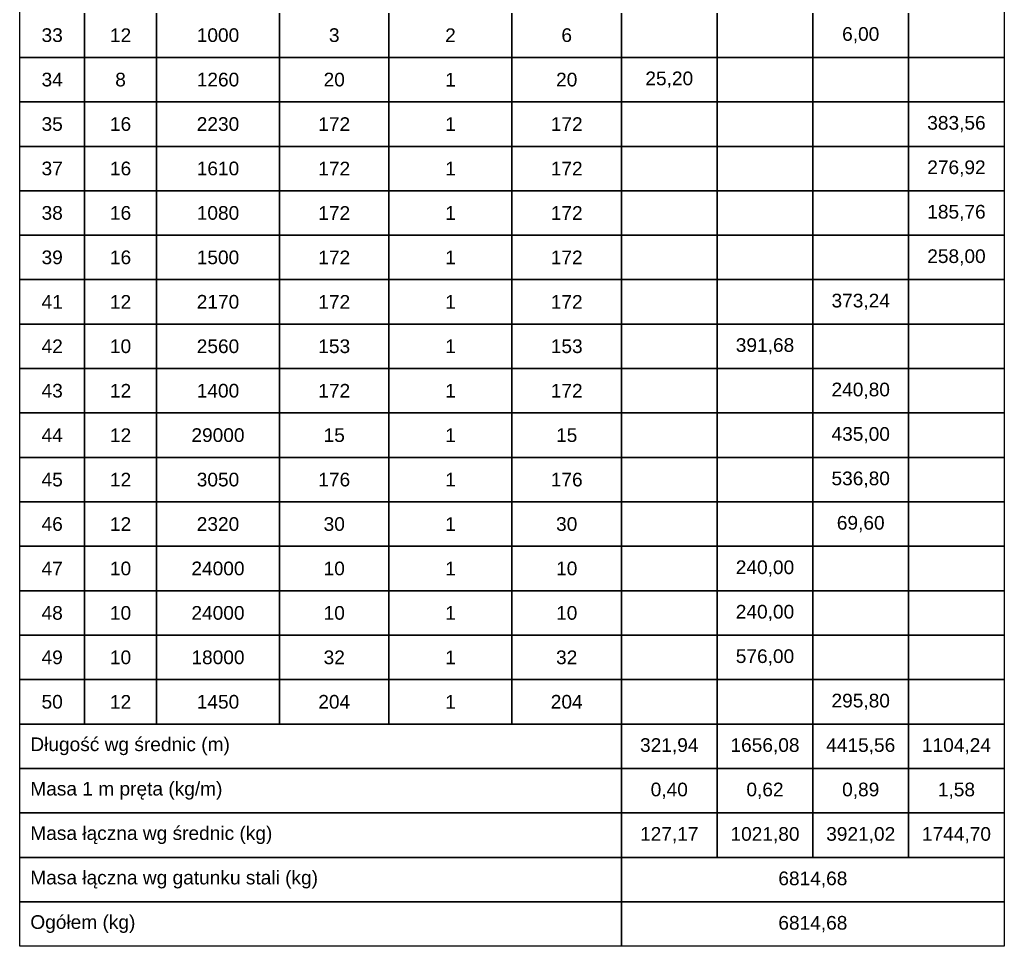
# Model space of a CAD drawing. Extents: x -257438 to 242612, y -74624 to 75879.
# Tile 19 of 21: x 138045 to 140925, y 1806 to 4516. Entities that reach past the tile are written whole.
import ezdxf

# ---------------------------------------------------------------- set-up
doc = ezdxf.new("R2010")
doc.units = 0
doc.header["$LTSCALE"] = 10
doc.header["$MEASUREMENT"] = 0
doc.layers.add('RCAD_tabele zbrojenia', color=7, linetype='Continuous')
doc.styles.add('style2', font='arial.ttf', dxfattribs={"height": 40})

msp = doc.modelspace()

# ---------------------------------------------------------------- linework, layer by layer
at = {"layer": 'RCAD_tabele zbrojenia', "color": 242}
for p, q in [((138045.44928, 1806.00636), (138045.44928, 7166.00636)), ((140925.44928, 7166.00636), (140925.44928, 1806.00636)), ((138045.44928, 4406.00636), (138045.44928, 4536.00636)), ((138235.44928, 4536.00636), (138235.44928, 4406.00636)), ((138235.44928, 4406.00636), (138235.44928, 4536.00636)), ((138445.44928, 4536.00636), (138445.44928, 4406.00636)), ((138445.44928, 4406.00636), (138445.44928, 4536.00636)), ((138805.44928, 4536.00636), (138805.44928, 4406.00636)), ((138805.44928, 4406.00636), (138805.44928, 4536.00636)), ((139125.44928, 4536.00636), (139125.44928, 4406.00636)), ((139125.44928, 4406.00636), (139125.44928, 4536.00636)), ((139485.44928, 4536.00636), (139485.44928, 4406.00636)), ((139485.44928, 4406.00636), (139485.44928, 4536.00636)), ((139805.44928, 4536.00636), (139805.44928, 4406.00636)), ((139805.44928, 4406.00636), (139805.44928, 4536.00636)), ((140085.44928, 4536.00636), (140085.44928, 4406.00636)), ((140085.44928, 4406.00636), (140085.44928, 4536.00636)), ((140365.44928, 4536.00636), (140365.44928, 4406.00636)), ((140365.44928, 4406.00636), (140365.44928, 4536.00636)), ((140645.44928, 4536.00636), (140645.44928, 4406.00636)), ((140645.44928, 4406.00636), (140645.44928, 4536.00636)), ((140925.44928, 4536.00636), (140925.44928, 4406.00636)), ((138235.44928, 4406.00636), (138045.44928, 4406.00636)), ((138045.44928, 4406.00636), (138235.44928, 4406.00636)), ((138045.44928, 4276.00636), (138045.44928, 4406.00636)), ((138445.44928, 4406.00636), (138235.44928, 4406.00636)), ((138235.44928, 4406.00636), (138235.44928, 4276.00636)), ((138235.44928, 4406.00636), (138445.44928, 4406.00636)), ((138235.44928, 4276.00636), (138235.44928, 4406.00636)), ((138805.44928, 4406.00636), (138445.44928, 4406.00636)), ((138445.44928, 4406.00636), (138445.44928, 4276.00636)), ((138445.44928, 4406.00636), (138805.44928, 4406.00636)), ((138445.44928, 4276.00636), (138445.44928, 4406.00636)), ((139125.44928, 4406.00636), (138805.44928, 4406.00636)), ((138805.44928, 4406.00636), (138805.44928, 4276.00636)), ((138805.44928, 4406.00636), (139125.44928, 4406.00636)), ((138805.44928, 4276.00636), (138805.44928, 4406.00636)), ((139485.44928, 4406.00636), (139125.44928, 4406.00636)), ((139125.44928, 4406.00636), (139125.44928, 4276.00636)), ((139125.44928, 4406.00636), (139485.44928, 4406.00636)), ((139125.44928, 4276.00636), (139125.44928, 4406.00636)), ((139805.44928, 4406.00636), (139485.44928, 4406.00636)), ((139485.44928, 4406.00636), (139485.44928, 4276.00636)), ((139485.44928, 4406.00636), (139805.44928, 4406.00636)), ((139485.44928, 4276.00636), (139485.44928, 4406.00636)), ((140085.44928, 4406.00636), (139805.44928, 4406.00636)), ((139805.44928, 4406.00636), (139805.44928, 4276.00636)), ((139805.44928, 4406.00636), (140085.44928, 4406.00636)), ((139805.44928, 4276.00636), (139805.44928, 4406.00636)), ((140365.44928, 4406.00636), (140085.44928, 4406.00636)), ((140085.44928, 4406.00636), (140085.44928, 4276.00636)), ((140085.44928, 4406.00636), (140365.44928, 4406.00636)), ((140085.44928, 4276.00636), (140085.44928, 4406.00636)), ((140645.44928, 4406.00636), (140365.44928, 4406.00636)), ((140365.44928, 4406.00636), (140365.44928, 4276.00636)), ((140365.44928, 4406.00636), (140645.44928, 4406.00636)), ((140365.44928, 4276.00636), (140365.44928, 4406.00636)), ((140925.44928, 4406.00636), (140645.44928, 4406.00636)), ((140645.44928, 4406.00636), (140645.44928, 4276.00636)), ((140645.44928, 4406.00636), (140925.44928, 4406.00636)), ((140645.44928, 4276.00636), (140645.44928, 4406.00636)), ((140925.44928, 4406.00636), (140925.44928, 4276.00636)), ((138235.44928, 4276.00636), (138045.44928, 4276.00636)), ((138045.44928, 4276.00636), (138235.44928, 4276.00636)), ((138045.44928, 4146.00636), (138045.44928, 4276.00636)), ((138445.44928, 4276.00636), (138235.44928, 4276.00636)), ((138235.44928, 4276.00636), (138235.44928, 4146.00636)), ((138235.44928, 4276.00636), (138445.44928, 4276.00636)), ((138235.44928, 4146.00636), (138235.44928, 4276.00636)), ((138805.44928, 4276.00636), (138445.44928, 4276.00636)), ((138445.44928, 4276.00636), (138445.44928, 4146.00636)), ((138445.44928, 4276.00636), (138805.44928, 4276.00636)), ((138445.44928, 4146.00636), (138445.44928, 4276.00636)), ((139125.44928, 4276.00636), (138805.44928, 4276.00636)), ((138805.44928, 4276.00636), (138805.44928, 4146.00636)), ((138805.44928, 4276.00636), (139125.44928, 4276.00636)), ((138805.44928, 4146.00636), (138805.44928, 4276.00636)), ((139485.44928, 4276.00636), (139125.44928, 4276.00636)), ((139125.44928, 4276.00636), (139125.44928, 4146.00636)), ((139125.44928, 4276.00636), (139485.44928, 4276.00636)), ((139125.44928, 4146.00636), (139125.44928, 4276.00636)), ((139805.44928, 4276.00636), (139485.44928, 4276.00636)), ((139485.44928, 4276.00636), (139485.44928, 4146.00636)), ((139485.44928, 4276.00636), (139805.44928, 4276.00636)), ((139485.44928, 4146.00636), (139485.44928, 4276.00636)), ((140085.44928, 4276.00636), (139805.44928, 4276.00636)), ((139805.44928, 4276.00636), (139805.44928, 4146.00636)), ((139805.44928, 4276.00636), (140085.44928, 4276.00636)), ((139805.44928, 4146.00636), (139805.44928, 4276.00636)), ((140365.44928, 4276.00636), (140085.44928, 4276.00636)), ((140085.44928, 4276.00636), (140085.44928, 4146.00636)), ((140085.44928, 4276.00636), (140365.44928, 4276.00636)), ((140085.44928, 4146.00636), (140085.44928, 4276.00636)), ((140645.44928, 4276.00636), (140365.44928, 4276.00636)), ((140365.44928, 4276.00636), (140365.44928, 4146.00636)), ((140365.44928, 4276.00636), (140645.44928, 4276.00636)), ((140365.44928, 4146.00636), (140365.44928, 4276.00636)), ((140925.44928, 4276.00636), (140645.44928, 4276.00636)), ((140645.44928, 4276.00636), (140645.44928, 4146.00636)), ((140645.44928, 4276.00636), (140925.44928, 4276.00636)), ((140645.44928, 4146.00636), (140645.44928, 4276.00636)), ((140925.44928, 4276.00636), (140925.44928, 4146.00636)), ((138235.44928, 4146.00636), (138045.44928, 4146.00636)), ((138045.44928, 4146.00636), (138235.44928, 4146.00636)), ((138045.44928, 4016.00636), (138045.44928, 4146.00636)), ((138445.44928, 4146.00636), (138235.44928, 4146.00636)), ((138235.44928, 4146.00636), (138235.44928, 4016.00636)), ((138235.44928, 4146.00636), (138445.44928, 4146.00636)), ((138235.44928, 4016.00636), (138235.44928, 4146.00636)), ((138805.44928, 4146.00636), (138445.44928, 4146.00636)), ((138445.44928, 4146.00636), (138445.44928, 4016.00636)), ((138445.44928, 4146.00636), (138805.44928, 4146.00636)), ((138445.44928, 4016.00636), (138445.44928, 4146.00636)), ((139125.44928, 4146.00636), (138805.44928, 4146.00636)), ((138805.44928, 4146.00636), (138805.44928, 4016.00636)), ((138805.44928, 4146.00636), (139125.44928, 4146.00636)), ((138805.44928, 4016.00636), (138805.44928, 4146.00636)), ((139485.44928, 4146.00636), (139125.44928, 4146.00636)), ((139125.44928, 4146.00636), (139125.44928, 4016.00636)), ((139125.44928, 4146.00636), (139485.44928, 4146.00636)), ((139125.44928, 4016.00636), (139125.44928, 4146.00636)), ((139805.44928, 4146.00636), (139485.44928, 4146.00636)), ((139485.44928, 4146.00636), (139485.44928, 4016.00636)), ((139485.44928, 4146.00636), (139805.44928, 4146.00636)), ((139485.44928, 4016.00636), (139485.44928, 4146.00636)), ((140085.44928, 4146.00636), (139805.44928, 4146.00636)), ((139805.44928, 4146.00636), (139805.44928, 4016.00636)), ((139805.44928, 4146.00636), (140085.44928, 4146.00636)), ((139805.44928, 4016.00636), (139805.44928, 4146.00636)), ((140365.44928, 4146.00636), (140085.44928, 4146.00636)), ((140085.44928, 4146.00636), (140085.44928, 4016.00636)), ((140085.44928, 4146.00636), (140365.44928, 4146.00636)), ((140085.44928, 4016.00636), (140085.44928, 4146.00636)), ((140645.44928, 4146.00636), (140365.44928, 4146.00636)), ((140365.44928, 4146.00636), (140365.44928, 4016.00636)), ((140365.44928, 4146.00636), (140645.44928, 4146.00636)), ((140365.44928, 4016.00636), (140365.44928, 4146.00636)), ((140925.44928, 4146.00636), (140645.44928, 4146.00636)), ((140645.44928, 4146.00636), (140645.44928, 4016.00636)), ((140645.44928, 4146.00636), (140925.44928, 4146.00636)), ((140645.44928, 4016.00636), (140645.44928, 4146.00636)), ((140925.44928, 4146.00636), (140925.44928, 4016.00636)), ((138235.44928, 4016.00636), (138045.44928, 4016.00636)), ((138045.44928, 4016.00636), (138235.44928, 4016.00636)), ((138045.44928, 3886.00636), (138045.44928, 4016.00636)), ((138445.44928, 4016.00636), (138235.44928, 4016.00636)), ((138235.44928, 4016.00636), (138235.44928, 3886.00636)), ((138235.44928, 4016.00636), (138445.44928, 4016.00636)), ((138235.44928, 3886.00636), (138235.44928, 4016.00636)), ((138805.44928, 4016.00636), (138445.44928, 4016.00636)), ((138445.44928, 4016.00636), (138445.44928, 3886.00636)), ((138445.44928, 4016.00636), (138805.44928, 4016.00636)), ((138445.44928, 3886.00636), (138445.44928, 4016.00636)), ((139125.44928, 4016.00636), (138805.44928, 4016.00636)), ((138805.44928, 4016.00636), (138805.44928, 3886.00636)), ((138805.44928, 4016.00636), (139125.44928, 4016.00636)), ((138805.44928, 3886.00636), (138805.44928, 4016.00636)), ((139485.44928, 4016.00636), (139125.44928, 4016.00636)), ((139125.44928, 4016.00636), (139125.44928, 3886.00636)), ((139125.44928, 4016.00636), (139485.44928, 4016.00636)), ((139125.44928, 3886.00636), (139125.44928, 4016.00636)), ((139805.44928, 4016.00636), (139485.44928, 4016.00636)), ((139485.44928, 4016.00636), (139485.44928, 3886.00636)), ((139485.44928, 4016.00636), (139805.44928, 4016.00636)), ((139485.44928, 3886.00636), (139485.44928, 4016.00636)), ((140085.44928, 4016.00636), (139805.44928, 4016.00636)), ((139805.44928, 4016.00636), (139805.44928, 3886.00636)), ((139805.44928, 4016.00636), (140085.44928, 4016.00636)), ((139805.44928, 3886.00636), (139805.44928, 4016.00636)), ((140365.44928, 4016.00636), (140085.44928, 4016.00636)), ((140085.44928, 4016.00636), (140085.44928, 3886.00636)), ((140085.44928, 4016.00636), (140365.44928, 4016.00636)), ((140085.44928, 3886.00636), (140085.44928, 4016.00636)), ((140645.44928, 4016.00636), (140365.44928, 4016.00636)), ((140365.44928, 4016.00636), (140365.44928, 3886.00636)), ((140365.44928, 4016.00636), (140645.44928, 4016.00636)), ((140365.44928, 3886.00636), (140365.44928, 4016.00636)), ((140925.44928, 4016.00636), (140645.44928, 4016.00636)), ((140645.44928, 4016.00636), (140645.44928, 3886.00636)), ((140645.44928, 4016.00636), (140925.44928, 4016.00636)), ((140645.44928, 3886.00636), (140645.44928, 4016.00636)), ((140925.44928, 4016.00636), (140925.44928, 3886.00636)), ((138235.44928, 3886.00636), (138045.44928, 3886.00636)), ((138045.44928, 3886.00636), (138235.44928, 3886.00636)), ((138045.44928, 3756.00636), (138045.44928, 3886.00636)), ((138445.44928, 3886.00636), (138235.44928, 3886.00636)), ((138235.44928, 3886.00636), (138235.44928, 3756.00636)), ((138235.44928, 3886.00636), (138445.44928, 3886.00636)), ((138235.44928, 3756.00636), (138235.44928, 3886.00636)), ((138805.44928, 3886.00636), (138445.44928, 3886.00636)), ((138445.44928, 3886.00636), (138445.44928, 3756.00636)), ((138445.44928, 3886.00636), (138805.44928, 3886.00636)), ((138445.44928, 3756.00636), (138445.44928, 3886.00636)), ((139125.44928, 3886.00636), (138805.44928, 3886.00636)), ((138805.44928, 3886.00636), (138805.44928, 3756.00636)), ((138805.44928, 3886.00636), (139125.44928, 3886.00636)), ((138805.44928, 3756.00636), (138805.44928, 3886.00636)), ((139485.44928, 3886.00636), (139125.44928, 3886.00636)), ((139125.44928, 3886.00636), (139125.44928, 3756.00636)), ((139125.44928, 3886.00636), (139485.44928, 3886.00636)), ((139125.44928, 3756.00636), (139125.44928, 3886.00636)), ((139805.44928, 3886.00636), (139485.44928, 3886.00636)), ((139485.44928, 3886.00636), (139485.44928, 3756.00636)), ((139485.44928, 3886.00636), (139805.44928, 3886.00636)), ((139485.44928, 3756.00636), (139485.44928, 3886.00636)), ((140085.44928, 3886.00636), (139805.44928, 3886.00636)), ((139805.44928, 3886.00636), (139805.44928, 3756.00636)), ((139805.44928, 3886.00636), (140085.44928, 3886.00636)), ((139805.44928, 3756.00636), (139805.44928, 3886.00636)), ((140365.44928, 3886.00636), (140085.44928, 3886.00636)), ((140085.44928, 3886.00636), (140085.44928, 3756.00636)), ((140085.44928, 3886.00636), (140365.44928, 3886.00636)), ((140085.44928, 3756.00636), (140085.44928, 3886.00636)), ((140645.44928, 3886.00636), (140365.44928, 3886.00636)), ((140365.44928, 3886.00636), (140365.44928, 3756.00636)), ((140365.44928, 3886.00636), (140645.44928, 3886.00636)), ((140365.44928, 3756.00636), (140365.44928, 3886.00636)), ((140925.44928, 3886.00636), (140645.44928, 3886.00636)), ((140645.44928, 3886.00636), (140645.44928, 3756.00636)), ((140645.44928, 3886.00636), (140925.44928, 3886.00636)), ((140645.44928, 3756.00636), (140645.44928, 3886.00636)), ((140925.44928, 3886.00636), (140925.44928, 3756.00636)), ((138235.44928, 3756.00636), (138045.44928, 3756.00636)), ((138045.44928, 3756.00636), (138235.44928, 3756.00636)), ((138045.44928, 3626.00636), (138045.44928, 3756.00636)), ((138445.44928, 3756.00636), (138235.44928, 3756.00636)), ((138235.44928, 3756.00636), (138235.44928, 3626.00636)), ((138235.44928, 3756.00636), (138445.44928, 3756.00636)), ((138235.44928, 3626.00636), (138235.44928, 3756.00636)), ((138805.44928, 3756.00636), (138445.44928, 3756.00636)), ((138445.44928, 3756.00636), (138445.44928, 3626.00636)), ((138445.44928, 3756.00636), (138805.44928, 3756.00636)), ((138445.44928, 3626.00636), (138445.44928, 3756.00636)), ((139125.44928, 3756.00636), (138805.44928, 3756.00636)), ((138805.44928, 3756.00636), (138805.44928, 3626.00636)), ((138805.44928, 3756.00636), (139125.44928, 3756.00636)), ((138805.44928, 3626.00636), (138805.44928, 3756.00636)), ((139485.44928, 3756.00636), (139125.44928, 3756.00636)), ((139125.44928, 3756.00636), (139125.44928, 3626.00636)), ((139125.44928, 3756.00636), (139485.44928, 3756.00636)), ((139125.44928, 3626.00636), (139125.44928, 3756.00636)), ((139805.44928, 3756.00636), (139485.44928, 3756.00636)), ((139485.44928, 3756.00636), (139485.44928, 3626.00636)), ((139485.44928, 3756.00636), (139805.44928, 3756.00636)), ((139485.44928, 3626.00636), (139485.44928, 3756.00636)), ((140085.44928, 3756.00636), (139805.44928, 3756.00636)), ((139805.44928, 3756.00636), (139805.44928, 3626.00636)), ((139805.44928, 3756.00636), (140085.44928, 3756.00636)), ((139805.44928, 3626.00636), (139805.44928, 3756.00636)), ((140365.44928, 3756.00636), (140085.44928, 3756.00636)), ((140085.44928, 3756.00636), (140085.44928, 3626.00636)), ((140085.44928, 3756.00636), (140365.44928, 3756.00636)), ((140085.44928, 3626.00636), (140085.44928, 3756.00636)), ((140645.44928, 3756.00636), (140365.44928, 3756.00636)), ((140365.44928, 3756.00636), (140365.44928, 3626.00636)), ((140365.44928, 3756.00636), (140645.44928, 3756.00636)), ((140365.44928, 3626.00636), (140365.44928, 3756.00636)), ((140925.44928, 3756.00636), (140645.44928, 3756.00636)), ((140645.44928, 3756.00636), (140645.44928, 3626.00636)), ((140645.44928, 3756.00636), (140925.44928, 3756.00636)), ((140645.44928, 3626.00636), (140645.44928, 3756.00636)), ((140925.44928, 3756.00636), (140925.44928, 3626.00636)), ((138235.44928, 3626.00636), (138045.44928, 3626.00636)), ((138045.44928, 3626.00636), (138235.44928, 3626.00636)), ((138045.44928, 3496.00636), (138045.44928, 3626.00636)), ((138445.44928, 3626.00636), (138235.44928, 3626.00636)), ((138235.44928, 3626.00636), (138235.44928, 3496.00636)), ((138235.44928, 3626.00636), (138445.44928, 3626.00636)), ((138235.44928, 3496.00636), (138235.44928, 3626.00636)), ((138805.44928, 3626.00636), (138445.44928, 3626.00636)), ((138445.44928, 3626.00636), (138445.44928, 3496.00636)), ((138445.44928, 3626.00636), (138805.44928, 3626.00636)), ((138445.44928, 3496.00636), (138445.44928, 3626.00636)), ((139125.44928, 3626.00636), (138805.44928, 3626.00636)), ((138805.44928, 3626.00636), (138805.44928, 3496.00636)), ((138805.44928, 3626.00636), (139125.44928, 3626.00636)), ((138805.44928, 3496.00636), (138805.44928, 3626.00636)), ((139485.44928, 3626.00636), (139125.44928, 3626.00636)), ((139125.44928, 3626.00636), (139125.44928, 3496.00636)), ((139125.44928, 3626.00636), (139485.44928, 3626.00636)), ((139125.44928, 3496.00636), (139125.44928, 3626.00636)), ((139805.44928, 3626.00636), (139485.44928, 3626.00636)), ((139485.44928, 3626.00636), (139485.44928, 3496.00636)), ((139485.44928, 3626.00636), (139805.44928, 3626.00636)), ((139485.44928, 3496.00636), (139485.44928, 3626.00636)), ((140085.44928, 3626.00636), (139805.44928, 3626.00636)), ((139805.44928, 3626.00636), (139805.44928, 3496.00636)), ((139805.44928, 3626.00636), (140085.44928, 3626.00636)), ((139805.44928, 3496.00636), (139805.44928, 3626.00636)), ((140365.44928, 3626.00636), (140085.44928, 3626.00636)), ((140085.44928, 3626.00636), (140085.44928, 3496.00636)), ((140085.44928, 3626.00636), (140365.44928, 3626.00636)), ((140085.44928, 3496.00636), (140085.44928, 3626.00636)), ((140645.44928, 3626.00636), (140365.44928, 3626.00636)), ((140365.44928, 3626.00636), (140365.44928, 3496.00636)), ((140365.44928, 3626.00636), (140645.44928, 3626.00636)), ((140365.44928, 3496.00636), (140365.44928, 3626.00636)), ((140925.44928, 3626.00636), (140645.44928, 3626.00636)), ((140645.44928, 3626.00636), (140645.44928, 3496.00636)), ((140645.44928, 3626.00636), (140925.44928, 3626.00636)), ((140645.44928, 3496.00636), (140645.44928, 3626.00636)), ((140925.44928, 3626.00636), (140925.44928, 3496.00636)), ((138235.44928, 3496.00636), (138045.44928, 3496.00636)), ((138045.44928, 3496.00636), (138235.44928, 3496.00636)), ((138045.44928, 3366.00636), (138045.44928, 3496.00636)), ((138445.44928, 3496.00636), (138235.44928, 3496.00636)), ((138235.44928, 3496.00636), (138235.44928, 3366.00636)), ((138235.44928, 3496.00636), (138445.44928, 3496.00636)), ((138235.44928, 3366.00636), (138235.44928, 3496.00636)), ((138805.44928, 3496.00636), (138445.44928, 3496.00636)), ((138445.44928, 3496.00636), (138445.44928, 3366.00636)), ((138445.44928, 3496.00636), (138805.44928, 3496.00636)), ((138445.44928, 3366.00636), (138445.44928, 3496.00636)), ((139125.44928, 3496.00636), (138805.44928, 3496.00636)), ((138805.44928, 3496.00636), (138805.44928, 3366.00636)), ((138805.44928, 3496.00636), (139125.44928, 3496.00636)), ((138805.44928, 3366.00636), (138805.44928, 3496.00636)), ((139485.44928, 3496.00636), (139125.44928, 3496.00636)), ((139125.44928, 3496.00636), (139125.44928, 3366.00636)), ((139125.44928, 3496.00636), (139485.44928, 3496.00636)), ((139125.44928, 3366.00636), (139125.44928, 3496.00636)), ((139805.44928, 3496.00636), (139485.44928, 3496.00636)), ((139485.44928, 3496.00636), (139485.44928, 3366.00636)), ((139485.44928, 3496.00636), (139805.44928, 3496.00636)), ((139485.44928, 3366.00636), (139485.44928, 3496.00636)), ((140085.44928, 3496.00636), (139805.44928, 3496.00636)), ((139805.44928, 3496.00636), (139805.44928, 3366.00636)), ((139805.44928, 3496.00636), (140085.44928, 3496.00636)), ((139805.44928, 3366.00636), (139805.44928, 3496.00636)), ((140365.44928, 3496.00636), (140085.44928, 3496.00636)), ((140085.44928, 3496.00636), (140085.44928, 3366.00636)), ((140085.44928, 3496.00636), (140365.44928, 3496.00636)), ((140085.44928, 3366.00636), (140085.44928, 3496.00636)), ((140645.44928, 3496.00636), (140365.44928, 3496.00636)), ((140365.44928, 3496.00636), (140365.44928, 3366.00636)), ((140365.44928, 3496.00636), (140645.44928, 3496.00636)), ((140365.44928, 3366.00636), (140365.44928, 3496.00636)), ((140925.44928, 3496.00636), (140645.44928, 3496.00636)), ((140645.44928, 3496.00636), (140645.44928, 3366.00636)), ((140645.44928, 3496.00636), (140925.44928, 3496.00636)), ((140645.44928, 3366.00636), (140645.44928, 3496.00636)), ((140925.44928, 3496.00636), (140925.44928, 3366.00636)), ((138235.44928, 3366.00636), (138045.44928, 3366.00636)), ((138045.44928, 3366.00636), (138235.44928, 3366.00636)), ((138045.44928, 3236.00636), (138045.44928, 3366.00636)), ((138445.44928, 3366.00636), (138235.44928, 3366.00636)), ((138235.44928, 3366.00636), (138235.44928, 3236.00636)), ((138235.44928, 3366.00636), (138445.44928, 3366.00636)), ((138235.44928, 3236.00636), (138235.44928, 3366.00636)), ((138805.44928, 3366.00636), (138445.44928, 3366.00636)), ((138445.44928, 3366.00636), (138445.44928, 3236.00636)), ((138445.44928, 3366.00636), (138805.44928, 3366.00636)), ((138445.44928, 3236.00636), (138445.44928, 3366.00636)), ((139125.44928, 3366.00636), (138805.44928, 3366.00636)), ((138805.44928, 3366.00636), (138805.44928, 3236.00636)), ((138805.44928, 3366.00636), (139125.44928, 3366.00636)), ((138805.44928, 3236.00636), (138805.44928, 3366.00636)), ((139485.44928, 3366.00636), (139125.44928, 3366.00636)), ((139125.44928, 3366.00636), (139125.44928, 3236.00636)), ((139125.44928, 3366.00636), (139485.44928, 3366.00636)), ((139125.44928, 3236.00636), (139125.44928, 3366.00636)), ((139805.44928, 3366.00636), (139485.44928, 3366.00636)), ((139485.44928, 3366.00636), (139485.44928, 3236.00636)), ((139485.44928, 3366.00636), (139805.44928, 3366.00636)), ((139485.44928, 3236.00636), (139485.44928, 3366.00636)), ((140085.44928, 3366.00636), (139805.44928, 3366.00636)), ((139805.44928, 3366.00636), (139805.44928, 3236.00636)), ((139805.44928, 3366.00636), (140085.44928, 3366.00636)), ((139805.44928, 3236.00636), (139805.44928, 3366.00636)), ((140365.44928, 3366.00636), (140085.44928, 3366.00636)), ((140085.44928, 3366.00636), (140085.44928, 3236.00636)), ((140085.44928, 3366.00636), (140365.44928, 3366.00636)), ((140085.44928, 3236.00636), (140085.44928, 3366.00636)), ((140645.44928, 3366.00636), (140365.44928, 3366.00636)), ((140365.44928, 3366.00636), (140365.44928, 3236.00636)), ((140365.44928, 3366.00636), (140645.44928, 3366.00636)), ((140365.44928, 3236.00636), (140365.44928, 3366.00636)), ((140925.44928, 3366.00636), (140645.44928, 3366.00636)), ((140645.44928, 3366.00636), (140645.44928, 3236.00636)), ((140645.44928, 3366.00636), (140925.44928, 3366.00636)), ((140645.44928, 3236.00636), (140645.44928, 3366.00636)), ((140925.44928, 3366.00636), (140925.44928, 3236.00636)), ((138235.44928, 3236.00636), (138045.44928, 3236.00636)), ((138045.44928, 3236.00636), (138235.44928, 3236.00636)), ((138045.44928, 3106.00636), (138045.44928, 3236.00636)), ((138445.44928, 3236.00636), (138235.44928, 3236.00636)), ((138235.44928, 3236.00636), (138235.44928, 3106.00636)), ((138235.44928, 3236.00636), (138445.44928, 3236.00636)), ((138235.44928, 3106.00636), (138235.44928, 3236.00636)), ((138805.44928, 3236.00636), (138445.44928, 3236.00636)), ((138445.44928, 3236.00636), (138445.44928, 3106.00636)), ((138445.44928, 3236.00636), (138805.44928, 3236.00636)), ((138445.44928, 3106.00636), (138445.44928, 3236.00636)), ((139125.44928, 3236.00636), (138805.44928, 3236.00636)), ((138805.44928, 3236.00636), (138805.44928, 3106.00636)), ((138805.44928, 3236.00636), (139125.44928, 3236.00636)), ((138805.44928, 3106.00636), (138805.44928, 3236.00636)), ((139485.44928, 3236.00636), (139125.44928, 3236.00636)), ((139125.44928, 3236.00636), (139125.44928, 3106.00636)), ((139125.44928, 3236.00636), (139485.44928, 3236.00636)), ((139125.44928, 3106.00636), (139125.44928, 3236.00636)), ((139805.44928, 3236.00636), (139485.44928, 3236.00636)), ((139485.44928, 3236.00636), (139485.44928, 3106.00636)), ((139485.44928, 3236.00636), (139805.44928, 3236.00636)), ((139485.44928, 3106.00636), (139485.44928, 3236.00636)), ((140085.44928, 3236.00636), (139805.44928, 3236.00636)), ((139805.44928, 3236.00636), (139805.44928, 3106.00636)), ((139805.44928, 3236.00636), (140085.44928, 3236.00636)), ((139805.44928, 3106.00636), (139805.44928, 3236.00636)), ((140365.44928, 3236.00636), (140085.44928, 3236.00636)), ((140085.44928, 3236.00636), (140085.44928, 3106.00636)), ((140085.44928, 3236.00636), (140365.44928, 3236.00636)), ((140085.44928, 3106.00636), (140085.44928, 3236.00636)), ((140645.44928, 3236.00636), (140365.44928, 3236.00636)), ((140365.44928, 3236.00636), (140365.44928, 3106.00636)), ((140365.44928, 3236.00636), (140645.44928, 3236.00636)), ((140365.44928, 3106.00636), (140365.44928, 3236.00636)), ((140925.44928, 3236.00636), (140645.44928, 3236.00636)), ((140645.44928, 3236.00636), (140645.44928, 3106.00636)), ((140645.44928, 3236.00636), (140925.44928, 3236.00636)), ((140645.44928, 3106.00636), (140645.44928, 3236.00636)), ((140925.44928, 3236.00636), (140925.44928, 3106.00636)), ((138235.44928, 3106.00636), (138045.44928, 3106.00636)), ((138045.44928, 3106.00636), (138235.44928, 3106.00636)), ((138045.44928, 2976.00636), (138045.44928, 3106.00636)), ((138445.44928, 3106.00636), (138235.44928, 3106.00636)), ((138235.44928, 3106.00636), (138235.44928, 2976.00636)), ((138235.44928, 3106.00636), (138445.44928, 3106.00636)), ((138235.44928, 2976.00636), (138235.44928, 3106.00636)), ((138805.44928, 3106.00636), (138445.44928, 3106.00636)), ((138445.44928, 3106.00636), (138445.44928, 2976.00636)), ((138445.44928, 3106.00636), (138805.44928, 3106.00636)), ((138445.44928, 2976.00636), (138445.44928, 3106.00636)), ((139125.44928, 3106.00636), (138805.44928, 3106.00636)), ((138805.44928, 3106.00636), (138805.44928, 2976.00636)), ((138805.44928, 3106.00636), (139125.44928, 3106.00636)), ((138805.44928, 2976.00636), (138805.44928, 3106.00636)), ((139485.44928, 3106.00636), (139125.44928, 3106.00636)), ((139125.44928, 3106.00636), (139125.44928, 2976.00636)), ((139125.44928, 3106.00636), (139485.44928, 3106.00636)), ((139125.44928, 2976.00636), (139125.44928, 3106.00636)), ((139805.44928, 3106.00636), (139485.44928, 3106.00636)), ((139485.44928, 3106.00636), (139485.44928, 2976.00636)), ((139485.44928, 3106.00636), (139805.44928, 3106.00636)), ((139485.44928, 2976.00636), (139485.44928, 3106.00636)), ((140085.44928, 3106.00636), (139805.44928, 3106.00636)), ((139805.44928, 3106.00636), (139805.44928, 2976.00636)), ((139805.44928, 3106.00636), (140085.44928, 3106.00636)), ((139805.44928, 2976.00636), (139805.44928, 3106.00636)), ((140365.44928, 3106.00636), (140085.44928, 3106.00636)), ((140085.44928, 3106.00636), (140085.44928, 2976.00636)), ((140085.44928, 3106.00636), (140365.44928, 3106.00636)), ((140085.44928, 2976.00636), (140085.44928, 3106.00636)), ((140645.44928, 3106.00636), (140365.44928, 3106.00636)), ((140365.44928, 3106.00636), (140365.44928, 2976.00636)), ((140365.44928, 3106.00636), (140645.44928, 3106.00636)), ((140365.44928, 2976.00636), (140365.44928, 3106.00636)), ((140925.44928, 3106.00636), (140645.44928, 3106.00636)), ((140645.44928, 3106.00636), (140645.44928, 2976.00636)), ((140645.44928, 3106.00636), (140925.44928, 3106.00636)), ((140645.44928, 2976.00636), (140645.44928, 3106.00636)), ((140925.44928, 3106.00636), (140925.44928, 2976.00636)), ((138235.44928, 2976.00636), (138045.44928, 2976.00636)), ((138045.44928, 2976.00636), (138235.44928, 2976.00636)), ((138045.44928, 2846.00636), (138045.44928, 2976.00636)), ((138445.44928, 2976.00636), (138235.44928, 2976.00636)), ((138235.44928, 2976.00636), (138235.44928, 2846.00636)), ((138235.44928, 2976.00636), (138445.44928, 2976.00636)), ((138235.44928, 2846.00636), (138235.44928, 2976.00636)), ((138805.44928, 2976.00636), (138445.44928, 2976.00636)), ((138445.44928, 2976.00636), (138445.44928, 2846.00636)), ((138445.44928, 2976.00636), (138805.44928, 2976.00636)), ((138445.44928, 2846.00636), (138445.44928, 2976.00636)), ((139125.44928, 2976.00636), (138805.44928, 2976.00636)), ((138805.44928, 2976.00636), (138805.44928, 2846.00636)), ((138805.44928, 2976.00636), (139125.44928, 2976.00636)), ((138805.44928, 2846.00636), (138805.44928, 2976.00636)), ((139485.44928, 2976.00636), (139125.44928, 2976.00636)), ((139125.44928, 2976.00636), (139125.44928, 2846.00636)), ((139125.44928, 2976.00636), (139485.44928, 2976.00636)), ((139125.44928, 2846.00636), (139125.44928, 2976.00636)), ((139805.44928, 2976.00636), (139485.44928, 2976.00636)), ((139485.44928, 2976.00636), (139485.44928, 2846.00636)), ((139485.44928, 2976.00636), (139805.44928, 2976.00636)), ((139485.44928, 2846.00636), (139485.44928, 2976.00636)), ((140085.44928, 2976.00636), (139805.44928, 2976.00636)), ((139805.44928, 2976.00636), (139805.44928, 2846.00636)), ((139805.44928, 2976.00636), (140085.44928, 2976.00636)), ((139805.44928, 2846.00636), (139805.44928, 2976.00636)), ((140365.44928, 2976.00636), (140085.44928, 2976.00636)), ((140085.44928, 2976.00636), (140085.44928, 2846.00636)), ((140085.44928, 2976.00636), (140365.44928, 2976.00636)), ((140085.44928, 2846.00636), (140085.44928, 2976.00636)), ((140645.44928, 2976.00636), (140365.44928, 2976.00636)), ((140365.44928, 2976.00636), (140365.44928, 2846.00636)), ((140365.44928, 2976.00636), (140645.44928, 2976.00636)), ((140365.44928, 2846.00636), (140365.44928, 2976.00636)), ((140925.44928, 2976.00636), (140645.44928, 2976.00636)), ((140645.44928, 2976.00636), (140645.44928, 2846.00636)), ((140645.44928, 2976.00636), (140925.44928, 2976.00636)), ((140645.44928, 2846.00636), (140645.44928, 2976.00636)), ((140925.44928, 2976.00636), (140925.44928, 2846.00636)), ((138235.44928, 2846.00636), (138045.44928, 2846.00636)), ((138045.44928, 2846.00636), (138235.44928, 2846.00636)), ((138045.44928, 2716.00636), (138045.44928, 2846.00636)), ((138445.44928, 2846.00636), (138235.44928, 2846.00636)), ((138235.44928, 2846.00636), (138235.44928, 2716.00636)), ((138235.44928, 2846.00636), (138445.44928, 2846.00636)), ((138235.44928, 2716.00636), (138235.44928, 2846.00636)), ((138805.44928, 2846.00636), (138445.44928, 2846.00636)), ((138445.44928, 2846.00636), (138445.44928, 2716.00636)), ((138445.44928, 2846.00636), (138805.44928, 2846.00636)), ((138445.44928, 2716.00636), (138445.44928, 2846.00636)), ((139125.44928, 2846.00636), (138805.44928, 2846.00636)), ((138805.44928, 2846.00636), (138805.44928, 2716.00636)), ((138805.44928, 2846.00636), (139125.44928, 2846.00636)), ((138805.44928, 2716.00636), (138805.44928, 2846.00636)), ((139485.44928, 2846.00636), (139125.44928, 2846.00636)), ((139125.44928, 2846.00636), (139125.44928, 2716.00636)), ((139125.44928, 2846.00636), (139485.44928, 2846.00636)), ((139125.44928, 2716.00636), (139125.44928, 2846.00636)), ((139805.44928, 2846.00636), (139485.44928, 2846.00636)), ((139485.44928, 2846.00636), (139485.44928, 2716.00636)), ((139485.44928, 2846.00636), (139805.44928, 2846.00636)), ((139485.44928, 2716.00636), (139485.44928, 2846.00636)), ((140085.44928, 2846.00636), (139805.44928, 2846.00636)), ((139805.44928, 2846.00636), (139805.44928, 2716.00636)), ((139805.44928, 2846.00636), (140085.44928, 2846.00636)), ((139805.44928, 2716.00636), (139805.44928, 2846.00636)), ((140365.44928, 2846.00636), (140085.44928, 2846.00636)), ((140085.44928, 2846.00636), (140085.44928, 2716.00636)), ((140085.44928, 2846.00636), (140365.44928, 2846.00636)), ((140085.44928, 2716.00636), (140085.44928, 2846.00636)), ((140645.44928, 2846.00636), (140365.44928, 2846.00636)), ((140365.44928, 2846.00636), (140365.44928, 2716.00636)), ((140365.44928, 2846.00636), (140645.44928, 2846.00636)), ((140365.44928, 2716.00636), (140365.44928, 2846.00636)), ((140925.44928, 2846.00636), (140645.44928, 2846.00636)), ((140645.44928, 2846.00636), (140645.44928, 2716.00636)), ((140645.44928, 2846.00636), (140925.44928, 2846.00636)), ((140645.44928, 2716.00636), (140645.44928, 2846.00636)), ((140925.44928, 2846.00636), (140925.44928, 2716.00636)), ((138235.44928, 2716.00636), (138045.44928, 2716.00636)), ((138045.44928, 2716.00636), (138235.44928, 2716.00636)), ((138045.44928, 2586.00636), (138045.44928, 2716.00636)), ((138445.44928, 2716.00636), (138235.44928, 2716.00636)), ((138235.44928, 2716.00636), (138235.44928, 2586.00636)), ((138235.44928, 2716.00636), (138445.44928, 2716.00636)), ((138235.44928, 2586.00636), (138235.44928, 2716.00636)), ((138805.44928, 2716.00636), (138445.44928, 2716.00636)), ((138445.44928, 2716.00636), (138445.44928, 2586.00636)), ((138445.44928, 2716.00636), (138805.44928, 2716.00636)), ((138445.44928, 2586.00636), (138445.44928, 2716.00636)), ((139125.44928, 2716.00636), (138805.44928, 2716.00636)), ((138805.44928, 2716.00636), (138805.44928, 2586.00636)), ((138805.44928, 2716.00636), (139125.44928, 2716.00636)), ((138805.44928, 2586.00636), (138805.44928, 2716.00636)), ((139485.44928, 2716.00636), (139125.44928, 2716.00636)), ((139125.44928, 2716.00636), (139125.44928, 2586.00636)), ((139125.44928, 2716.00636), (139485.44928, 2716.00636)), ((139125.44928, 2586.00636), (139125.44928, 2716.00636)), ((139805.44928, 2716.00636), (139485.44928, 2716.00636)), ((139485.44928, 2716.00636), (139485.44928, 2586.00636)), ((139485.44928, 2716.00636), (139805.44928, 2716.00636)), ((139485.44928, 2586.00636), (139485.44928, 2716.00636)), ((140085.44928, 2716.00636), (139805.44928, 2716.00636)), ((139805.44928, 2716.00636), (139805.44928, 2586.00636)), ((139805.44928, 2716.00636), (140085.44928, 2716.00636)), ((139805.44928, 2586.00636), (139805.44928, 2716.00636)), ((140365.44928, 2716.00636), (140085.44928, 2716.00636)), ((140085.44928, 2716.00636), (140085.44928, 2586.00636)), ((140085.44928, 2716.00636), (140365.44928, 2716.00636)), ((140085.44928, 2586.00636), (140085.44928, 2716.00636)), ((140645.44928, 2716.00636), (140365.44928, 2716.00636)), ((140365.44928, 2716.00636), (140365.44928, 2586.00636)), ((140365.44928, 2716.00636), (140645.44928, 2716.00636)), ((140365.44928, 2586.00636), (140365.44928, 2716.00636)), ((140925.44928, 2716.00636), (140645.44928, 2716.00636)), ((140645.44928, 2716.00636), (140645.44928, 2586.00636)), ((140645.44928, 2716.00636), (140925.44928, 2716.00636)), ((140645.44928, 2586.00636), (140645.44928, 2716.00636)), ((140925.44928, 2716.00636), (140925.44928, 2586.00636)), ((138235.44928, 2586.00636), (138045.44928, 2586.00636)), ((138045.44928, 2586.00636), (138235.44928, 2586.00636)), ((138045.44928, 2456.00636), (138045.44928, 2586.00636)), ((138445.44928, 2586.00636), (138235.44928, 2586.00636)), ((138235.44928, 2586.00636), (138235.44928, 2456.00636)), ((138235.44928, 2586.00636), (138445.44928, 2586.00636)), ((138235.44928, 2456.00636), (138235.44928, 2586.00636)), ((138805.44928, 2586.00636), (138445.44928, 2586.00636)), ((138445.44928, 2586.00636), (138445.44928, 2456.00636)), ((138445.44928, 2586.00636), (138805.44928, 2586.00636)), ((138445.44928, 2456.00636), (138445.44928, 2586.00636)), ((139125.44928, 2586.00636), (138805.44928, 2586.00636)), ((138805.44928, 2586.00636), (138805.44928, 2456.00636)), ((138805.44928, 2586.00636), (139125.44928, 2586.00636)), ((138805.44928, 2456.00636), (138805.44928, 2586.00636)), ((139485.44928, 2586.00636), (139125.44928, 2586.00636)), ((139125.44928, 2586.00636), (139125.44928, 2456.00636)), ((139125.44928, 2586.00636), (139485.44928, 2586.00636)), ((139125.44928, 2456.00636), (139125.44928, 2586.00636)), ((139805.44928, 2586.00636), (139485.44928, 2586.00636)), ((139485.44928, 2586.00636), (139485.44928, 2456.00636)), ((139485.44928, 2586.00636), (139805.44928, 2586.00636)), ((139485.44928, 2456.00636), (139485.44928, 2586.00636)), ((140085.44928, 2586.00636), (139805.44928, 2586.00636)), ((139805.44928, 2586.00636), (139805.44928, 2456.00636)), ((139805.44928, 2586.00636), (140085.44928, 2586.00636)), ((139805.44928, 2456.00636), (139805.44928, 2586.00636)), ((140365.44928, 2586.00636), (140085.44928, 2586.00636)), ((140085.44928, 2586.00636), (140085.44928, 2456.00636)), ((140085.44928, 2586.00636), (140365.44928, 2586.00636)), ((140085.44928, 2456.00636), (140085.44928, 2586.00636)), ((140645.44928, 2586.00636), (140365.44928, 2586.00636)), ((140365.44928, 2586.00636), (140365.44928, 2456.00636)), ((140365.44928, 2586.00636), (140645.44928, 2586.00636)), ((140365.44928, 2456.00636), (140365.44928, 2586.00636)), ((140925.44928, 2586.00636), (140645.44928, 2586.00636)), ((140645.44928, 2586.00636), (140645.44928, 2456.00636)), ((140645.44928, 2586.00636), (140925.44928, 2586.00636)), ((140645.44928, 2456.00636), (140645.44928, 2586.00636)), ((140925.44928, 2586.00636), (140925.44928, 2456.00636)), ((138045.44928, 2456.00636), (139805.44928, 2456.00636)), ((138045.44928, 2326.00636), (138045.44928, 2456.00636)), ((138235.44928, 2456.00636), (138045.44928, 2456.00636)), ((138445.44928, 2456.00636), (138235.44928, 2456.00636)), ((138805.44928, 2456.00636), (138445.44928, 2456.00636)), ((139125.44928, 2456.00636), (138805.44928, 2456.00636)), ((139485.44928, 2456.00636), (139125.44928, 2456.00636)), ((139805.44928, 2456.00636), (139485.44928, 2456.00636)), ((139805.44928, 2456.00636), (139805.44928, 2326.00636)), ((140085.44928, 2456.00636), (139805.44928, 2456.00636)), ((139805.44928, 2456.00636), (140085.44928, 2456.00636)), ((139805.44928, 2326.00636), (139805.44928, 2456.00636)), ((140365.44928, 2456.00636), (140085.44928, 2456.00636)), ((140085.44928, 2456.00636), (140085.44928, 2326.00636)), ((140085.44928, 2456.00636), (140365.44928, 2456.00636)), ((140085.44928, 2326.00636), (140085.44928, 2456.00636)), ((140645.44928, 2456.00636), (140365.44928, 2456.00636)), ((140365.44928, 2456.00636), (140365.44928, 2326.00636)), ((140365.44928, 2456.00636), (140645.44928, 2456.00636)), ((140365.44928, 2326.00636), (140365.44928, 2456.00636)), ((140925.44928, 2456.00636), (140645.44928, 2456.00636)), ((140645.44928, 2456.00636), (140645.44928, 2326.00636)), ((140645.44928, 2456.00636), (140925.44928, 2456.00636)), ((140645.44928, 2326.00636), (140645.44928, 2456.00636)), ((140925.44928, 2456.00636), (140925.44928, 2326.00636)), ((138045.44928, 2326.00636), (139805.44928, 2326.00636)), ((138045.44928, 2196.00636), (138045.44928, 2326.00636)), ((139805.44928, 2326.00636), (138045.44928, 2326.00636)), ((139805.44928, 2326.00636), (139805.44928, 2196.00636)), ((140085.44928, 2326.00636), (139805.44928, 2326.00636)), ((139805.44928, 2326.00636), (140085.44928, 2326.00636)), ((139805.44928, 2196.00636), (139805.44928, 2326.00636)), ((140365.44928, 2326.00636), (140085.44928, 2326.00636)), ((140085.44928, 2326.00636), (140085.44928, 2196.00636)), ((140085.44928, 2326.00636), (140365.44928, 2326.00636)), ((140085.44928, 2196.00636), (140085.44928, 2326.00636)), ((140645.44928, 2326.00636), (140365.44928, 2326.00636)), ((140365.44928, 2326.00636), (140365.44928, 2196.00636)), ((140365.44928, 2326.00636), (140645.44928, 2326.00636)), ((140365.44928, 2196.00636), (140365.44928, 2326.00636)), ((140925.44928, 2326.00636), (140645.44928, 2326.00636)), ((140645.44928, 2326.00636), (140645.44928, 2196.00636)), ((140645.44928, 2326.00636), (140925.44928, 2326.00636)), ((140645.44928, 2196.00636), (140645.44928, 2326.00636)), ((140925.44928, 2326.00636), (140925.44928, 2196.00636)), ((138045.44928, 2196.00636), (139805.44928, 2196.00636)), ((138045.44928, 2066.00636), (138045.44928, 2196.00636)), ((139805.44928, 2196.00636), (138045.44928, 2196.00636)), ((139805.44928, 2196.00636), (139805.44928, 2066.00636)), ((140085.44928, 2196.00636), (139805.44928, 2196.00636)), ((139805.44928, 2196.00636), (140085.44928, 2196.00636)), ((139805.44928, 2066.00636), (139805.44928, 2196.00636)), ((140365.44928, 2196.00636), (140085.44928, 2196.00636)), ((140085.44928, 2196.00636), (140085.44928, 2066.00636)), ((140085.44928, 2196.00636), (140365.44928, 2196.00636)), ((140085.44928, 2066.00636), (140085.44928, 2196.00636)), ((140645.44928, 2196.00636), (140365.44928, 2196.00636)), ((140365.44928, 2196.00636), (140365.44928, 2066.00636)), ((140365.44928, 2196.00636), (140645.44928, 2196.00636)), ((140365.44928, 2066.00636), (140365.44928, 2196.00636)), ((140925.44928, 2196.00636), (140645.44928, 2196.00636)), ((140645.44928, 2196.00636), (140645.44928, 2066.00636)), ((140645.44928, 2196.00636), (140925.44928, 2196.00636)), ((140645.44928, 2066.00636), (140645.44928, 2196.00636)), ((140925.44928, 2196.00636), (140925.44928, 2066.00636)), ((138045.44928, 2066.00636), (139805.44928, 2066.00636)), ((138045.44928, 1936.00636), (138045.44928, 2066.00636)), ((139805.44928, 2066.00636), (138045.44928, 2066.00636)), ((139805.44928, 2066.00636), (139805.44928, 1936.00636)), ((139805.44928, 2066.00636), (140925.44928, 2066.00636)), ((139805.44928, 1936.00636), (139805.44928, 2066.00636)), ((140085.44928, 2066.00636), (139805.44928, 2066.00636)), ((140365.44928, 2066.00636), (140085.44928, 2066.00636)), ((140645.44928, 2066.00636), (140365.44928, 2066.00636)), ((140925.44928, 2066.00636), (140645.44928, 2066.00636)), ((140925.44928, 2066.00636), (140925.44928, 1936.00636)), ((138045.44928, 1936.00636), (139805.44928, 1936.00636)), ((138045.44928, 1806.00636), (138045.44928, 1936.00636)), ((139805.44928, 1936.00636), (138045.44928, 1936.00636)), ((139805.44928, 1936.00636), (139805.44928, 1806.00636)), ((140925.44928, 1936.00636), (139805.44928, 1936.00636)), ((139805.44928, 1936.00636), (140925.44928, 1936.00636)), ((139805.44928, 1806.00636), (139805.44928, 1936.00636)), ((140925.44928, 1936.00636), (140925.44928, 1806.00636)), ((140925.44928, 1806.00636), (138045.44928, 1806.00636)), ((139805.44928, 1806.00636), (138045.44928, 1806.00636)), ((140925.44928, 1806.00636), (139805.44928, 1806.00636))]:
    msp.add_line(p, q, dxfattribs=at)

# ---------------------------------------------------------------- texts
at = {"layer": 'RCAD_tabele zbrojenia', "color": 2, "char_height": 40, "attachment_point": 5, "style": 'style2'}
for s, insert, width in [('33', (138140.44928, 4471.00636), 190), ('12', (138340.44928, 4471.00636), 210), ('1000', (138625.44928, 4471.00636), 360), ('3', (138965.44928, 4471.00636), 320), ('2', (139305.44928, 4471.00636), 360), ('6', (139645.44928, 4471.00636), 320), ('6,00', (140505.44928, 4471.00636), 280), ('34', (138140.44928, 4341.00636), 190), ('8', (138340.44928, 4341.00636), 210), ('1260', (138625.44928, 4341.00636), 360), ('20', (138965.44928, 4341.00636), 320), ('1', (139305.44928, 4341.00636), 360), ('20', (139645.44928, 4341.00636), 320), ('25,20', (139945.44928, 4341.00636), 280), ('35', (138140.44928, 4211.00636), 190), ('16', (138340.44928, 4211.00636), 210), ('2230', (138625.44928, 4211.00636), 360), ('172', (138965.44928, 4211.00636), 320), ('1', (139305.44928, 4211.00636), 360), ('172', (139645.44928, 4211.00636), 320), ('383,56', (140785.44928, 4211.00636), 280), ('37', (138140.44928, 4081.00636), 190), ('16', (138340.44928, 4081.00636), 210), ('1610', (138625.44928, 4081.00636), 360), ('172', (138965.44928, 4081.00636), 320), ('1', (139305.44928, 4081.00636), 360), ('172', (139645.44928, 4081.00636), 320), ('276,92', (140785.44928, 4081.00636), 280), ('38', (138140.44928, 3951.00636), 190), ('16', (138340.44928, 3951.00636), 210), ('1080', (138625.44928, 3951.00636), 360), ('172', (138965.44928, 3951.00636), 320), ('1', (139305.44928, 3951.00636), 360), ('172', (139645.44928, 3951.00636), 320), ('185,76', (140785.44928, 3951.00636), 280), ('39', (138140.44928, 3821.00636), 190), ('16', (138340.44928, 3821.00636), 210), ('1500', (138625.44928, 3821.00636), 360), ('172', (138965.44928, 3821.00636), 320), ('1', (139305.44928, 3821.00636), 360), ('172', (139645.44928, 3821.00636), 320), ('258,00', (140785.44928, 3821.00636), 280), ('41', (138140.44928, 3691.00636), 190), ('12', (138340.44928, 3691.00636), 210), ('2170', (138625.44928, 3691.00636), 360), ('172', (138965.44928, 3691.00636), 320), ('1', (139305.44928, 3691.00636), 360), ('172', (139645.44928, 3691.00636), 320), ('373,24', (140505.44928, 3691.00636), 280), ('42', (138140.44928, 3561.00636), 190), ('10', (138340.44928, 3561.00636), 210), ('2560', (138625.44928, 3561.00636), 360), ('153', (138965.44928, 3561.00636), 320), ('1', (139305.44928, 3561.00636), 360), ('153', (139645.44928, 3561.00636), 320), ('391,68', (140225.44928, 3561.00636), 280), ('43', (138140.44928, 3431.00636), 190), ('12', (138340.44928, 3431.00636), 210), ('1400', (138625.44928, 3431.00636), 360), ('172', (138965.44928, 3431.00636), 320), ('1', (139305.44928, 3431.00636), 360), ('172', (139645.44928, 3431.00636), 320), ('240,80', (140505.44928, 3431.00636), 280), ('44', (138140.44928, 3301.00636), 190), ('12', (138340.44928, 3301.00636), 210), ('29000', (138625.44928, 3301.00636), 360), ('15', (138965.44928, 3301.00636), 320), ('1', (139305.44928, 3301.00636), 360), ('15', (139645.44928, 3301.00636), 320), ('435,00', (140505.44928, 3301.00636), 280), ('12', (138340.44928, 3171.00636), 210), ('3050', (138625.44928, 3171.00636), 360), ('176', (138965.44928, 3171.00636), 320), ('176', (139645.44928, 3171.00636), 320), ('536,80', (140505.44928, 3171.00636), 280), ('45', (138140.44928, 3171.00636), 190), ('1', (139305.44928, 3171.00636), 360), ('46', (138140.44928, 3041.00636), 190), ('12', (138340.44928, 3041.00636), 210), ('2320', (138625.44928, 3041.00636), 360), ('30', (138965.44928, 3041.00636), 320), ('1', (139305.44928, 3041.00636), 360), ('30', (139645.44928, 3041.00636), 320), ('69,60', (140505.44928, 3041.00636), 280), ('47', (138140.44928, 2911.00636), 190), ('10', (138340.44928, 2911.00636), 210), ('24000', (138625.44928, 2911.00636), 360), ('10', (138965.44928, 2911.00636), 320), ('1', (139305.44928, 2911.00636), 360), ('10', (139645.44928, 2911.00636), 320), ('240,00', (140225.44928, 2911.00636), 280), ('48', (138140.44928, 2781.00636), 190), ('10', (138340.44928, 2781.00636), 210), ('24000', (138625.44928, 2781.00636), 360), ('10', (138965.44928, 2781.00636), 320), ('1', (139305.44928, 2781.00636), 360), ('10', (139645.44928, 2781.00636), 320), ('240,00', (140225.44928, 2781.00636), 280), ('49', (138140.44928, 2651.00636), 190), ('10', (138340.44928, 2651.00636), 210), ('18000', (138625.44928, 2651.00636), 360), ('32', (138965.44928, 2651.00636), 320), ('1', (139305.44928, 2651.00636), 360), ('32', (139645.44928, 2651.00636), 320), ('576,00', (140225.44928, 2651.00636), 280), ('50', (138140.44928, 2521.00636), 190), ('12', (138340.44928, 2521.00636), 210), ('1450', (138625.44928, 2521.00636), 360), ('204', (138965.44928, 2521.00636), 320), ('1', (139305.44928, 2521.00636), 360), ('204', (139645.44928, 2521.00636), 320), ('295,80', (140505.44928, 2521.00636), 280), ('321,94', (139945.44928, 2391.00636), 280), ('1656,08', (140225.44928, 2391.00636), 280), ('4415,56', (140505.44928, 2391.00636), 280), ('1104,24', (140785.44928, 2391.00636), 280), ('0,40', (139945.44928, 2261.00636), 280), ('0,62', (140225.44928, 2261.00636), 280), ('0,89', (140505.44928, 2261.00636), 280), ('1,58', (140785.44928, 2261.00636), 280), ('127,17', (139945.44928, 2131.00636), 280), ('1021,80', (140225.44928, 2131.00636), 280), ('3921,02', (140505.44928, 2131.00636), 280), ('1744,70', (140785.44928, 2131.00636), 280), ('6814,68', (140365.44928, 2001.00636), 1120), ('6814,68', (140365.44928, 1871.00636), 1120)]:
    msp.add_mtext(s, dxfattribs=dict(at, insert=insert, width=width))
at = {"layer": 'RCAD_tabele zbrojenia', "color": 3, "char_height": 40, "width": 1760, "attachment_point": 4, "style": 'style2'}
for s, insert in [('  Długość wg średnic (m)', (138045.44928, 2391.00636)), ('  Masa 1 m pręta (kg/m)', (138045.44928, 2261.00636)), ('  Masa łączna wg średnic (kg)', (138045.44928, 2131.00636)), ('  Masa łączna wg gatunku stali (kg)', (138045.44928, 2001.00636)), ('  Ogółem (kg)', (138045.44928, 1871.00636))]:
    msp.add_mtext(s, dxfattribs=dict(at, insert=insert))

doc.saveas('drawing.dxf')
